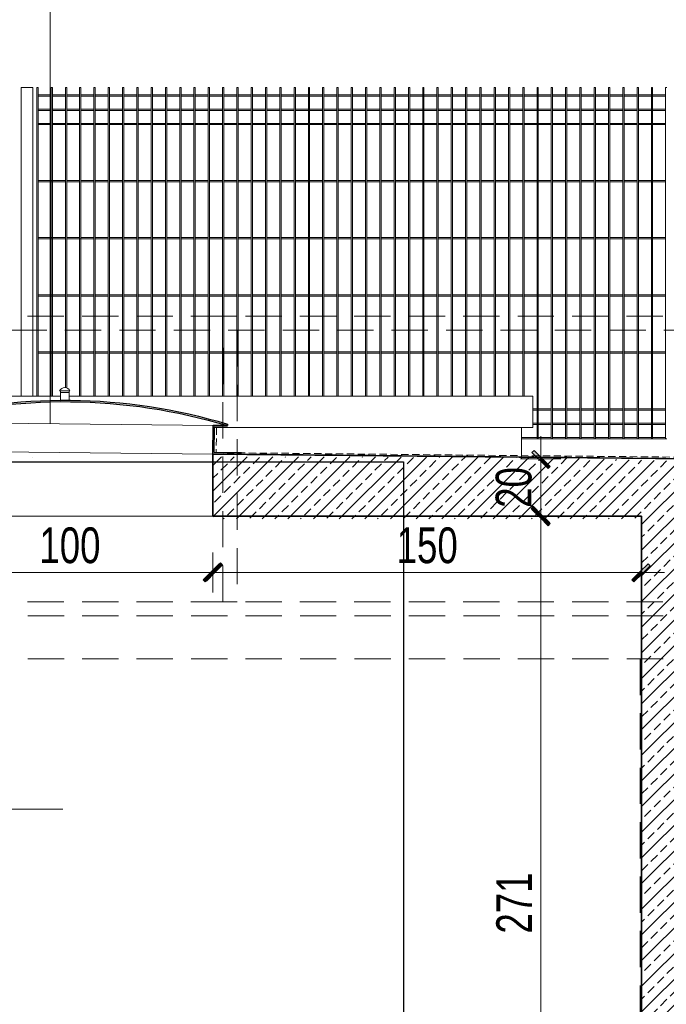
# Model space of a CAD drawing. Header units: millimetres. Extents: x 14041 to 23361, y -6349 to 12956.
# Tile 91 of 106: x 22197 to 22423, y 6333 to 6678. Entities that reach past the tile are written whole.
import ezdxf

# ---------------------------------------------------------------- set-up
doc = ezdxf.new("R2010")
doc.units = ezdxf.units.MM
doc.linetypes.add('DASHED', pattern=[19.05, 12.7, -6.35])
doc.linetypes.add('KRESKOWA', pattern=[19.05, 12.7, -6.35])
for name, color, linetype, lineweight in [('A-izolacje', 7, 'KRESKOWA', 30), ('A-odnośnik', 2, 'Continuous', 9), ('A-ogrodzenie', 6, 'Continuous', 9), ('A-powierzchnie', 2, 'Continuous', 30), ('A-stolarka', 5, 'Continuous', 15), ('A-wyburzenia', 92, 'DASHED', 5), ('A-WYMIARY', 7, 'Continuous', 9), ('A-wypełnienie', 252, 'Continuous', 9), ('A-ściany projektowane', 5, 'Continuous', 35)]:
    doc.layers.add(name, color=color, linetype=linetype, lineweight=lineweight)
doc.styles.add('WYMIARY', font='swisscl.ttf')
doc.dimstyles.new('G 50', dxfattribs={"dimtxt": 12.5, "dimasz": 1, "dimexe": 1.25, "dimexo": 0.625, "dimgap": 3, "dimtad": 1, "dimdec": 1, "dimrnd": 0.5, "dimzin": 9, "dimtxsty": 'WYMIARY', "dimblk": 'W', "dimcen": 2, "dimse1": 1, "dimse2": 1, "dimclrd": 256, "dimclrt": 7, "dimadec": 0, "dimazin": 0, "dimtm": 1e-09, "dimtfac": 1, "dimtdec": 1, "dimtmove": 0, "dimatfit": 0, "dimldrblk": 'W', "dimfxl": 0, "dimlwd": 9, "dimarcsym": 0})

# ---------------------------------------------------------------- blocks, each defined once
blk = doc.blocks.new('W')
at = {"layer": 'A-WYMIARY'}
h = blk.add_hatch(color=256, dxfattribs=at)
h.paths.add_polyline_path([(0, 0.76), (0, 0), (0.65, 0), (2.98, 2.33), (2.27, 3.04)])
h.paths.add_polyline_path([(-0.56, 0.21), (-0.76, 0), (0, 0), (0, 0.76)])
h.paths.add_polyline_path([(0, -0.65), (0.15, -0.5), (0.65, 0), (0, 0)])
h.paths.add_polyline_path([(0, 0), (-0.76, 0), (-3.39, -2.62), (-2.68, -3.33), (0, -0.65)])
blk.add_hatch(color=256, dxfattribs=at).paths.add_polyline_path([(-0.76, 0), (-3.39, -2.62), (-2.68, -3.33), (0, -0.65), (0, 0)])
for p, q in [((0, -7), (0, 7)), ((-8, 0), (8, 0)), ((-0.56, 0.21), (-3.39, -2.62)), ((-0.56, 0.21), (2.27, 3.04)), ((0.15, -0.5), (2.98, 2.33)), ((2.27, 3.04), (2.98, 2.33)), ((-3.39, -2.62), (-2.68, -3.33)), ((0.15, -0.5), (-2.68, -3.33))]:
    blk.add_line(p, q, dxfattribs=at)
blk = doc.blocks.new('*D1410')
at = {"layer": 'A-WYMIARY', "lineweight": 9, "ltscale": 2}
blk.add_line((22165.33, 6484.64), (22263.33, 6484.64), dxfattribs=at)
at = {"layer": 'Defpoints', "color": 0}
for p in [(22164.33, 6550.95), (22264.33, 6550.95), (22264.33, 6484.64)]:
    blk.add_point(p, dxfattribs=at)
at = {"layer": 'A-WYMIARY', "linetype": 'ByBlock', "lineweight": 9, "rotation": 180}
blk.add_blockref('W', (22164.33, 6484.64), dxfattribs=at)
at = {"layer": 'A-WYMIARY', "linetype": 'ByBlock', "lineweight": 9}
blk.add_blockref('W', (22264.33, 6484.64), dxfattribs=at)
at = {"layer": 'A-WYMIARY', "color": 7, "ltscale": 2, "insert": (22214.33, 6494.04), "char_height": 12.5, "attachment_point": 5, "style": 'WYMIARY'}
blk.add_mtext('100', dxfattribs=at)
blk = doc.blocks.new('*D1412')
at = {"layer": 'A-WYMIARY', "lineweight": 9, "ltscale": 2}
blk.add_line((22265.33, 6484.64), (22413.33, 6484.64), dxfattribs=at)
at = {"layer": 'Defpoints', "color": 0}
for p in [(22264.33, 6550.95), (22414.33, 6550.95), (22414.33, 6484.64)]:
    blk.add_point(p, dxfattribs=at)
at = {"layer": 'A-WYMIARY', "linetype": 'ByBlock', "lineweight": 9, "rotation": 180}
blk.add_blockref('W', (22264.33, 6484.64), dxfattribs=at)
at = {"layer": 'A-WYMIARY', "linetype": 'ByBlock', "lineweight": 9}
blk.add_blockref('W', (22414.33, 6484.64), dxfattribs=at)
at = {"layer": 'A-WYMIARY', "color": 7, "ltscale": 2, "insert": (22339.33, 6494.04), "char_height": 12.5, "attachment_point": 5, "style": 'WYMIARY'}
blk.add_mtext('150', dxfattribs=at)
blk = doc.blocks.new('*D1458')
at = {"layer": 'A-WYMIARY', "lineweight": 9, "ltscale": 2}
blk.add_line((22379.02, 6503.38), (22379.02, 6234.38), dxfattribs=at)
at = {"layer": 'Defpoints', "color": 0}
for p in [(22393.5, 6504.38), (22379.02, 6233.38), (22393.5, 6233.38)]:
    blk.add_point(p, dxfattribs=at)
at = {"layer": 'A-WYMIARY', "linetype": 'ByBlock', "lineweight": 9}
for p, rotation in [((22379.02, 6504.38), 90), ((22379.02, 6233.38), 270)]:
    blk.add_blockref('W', p, dxfattribs=dict(at, rotation=rotation))
at = {"layer": 'A-WYMIARY', "color": 7, "ltscale": 2, "insert": (22369.75, 6368.88), "char_height": 12.5, "attachment_point": 5, "rotation": 90, "style": 'WYMIARY'}
blk.add_mtext('271', dxfattribs=at)
blk = doc.blocks.new('*D1460')
at = {"layer": 'A-wypełnienie', "lineweight": 9, "ltscale": 2}
blk.add_line((22379.02, 6505.38), (22379.02, 6523.38), dxfattribs=at)
at = {"layer": 'Defpoints', "color": 0}
for p in [(22379.02, 6524.38), (22413.5, 6524.38), (22393.5, 6504.38)]:
    blk.add_point(p, dxfattribs=at)
at = {"layer": 'A-wypełnienie', "linetype": 'ByBlock', "lineweight": 9}
for p, rotation in [((22379.02, 6524.38), 90), ((22379.02, 6504.38), 270)]:
    blk.add_blockref('W', p, dxfattribs=dict(at, rotation=rotation))
at = {"layer": 'A-wypełnienie', "color": 7, "ltscale": 2, "insert": (22369.62, 6514.38), "char_height": 12.5, "attachment_point": 5, "rotation": 90, "style": 'WYMIARY'}
blk.add_mtext('20', dxfattribs=at)

msp = doc.modelspace()

# ---------------------------------------------------------------- hatches: boundary and pattern name
at = {"layer": 'A-wypełnienie', "ltscale": 2, "transparency": 33554687}
h = msp.add_hatch(dxfattribs=at)
h.set_pattern_fill('ANSI33', color=253)
h.set_pattern_definition([(45, (2323.1406, -2.6267), (-4.490128, 4.490128), []), (45, (2327.631, -2.6267), (-4.490128, 4.490128), [3.175, -1.5875])])
h.paths.add_polyline_path([(22414.33, 6203.38), (22414.33, 6176.38), (22414.33, 6116.38), (22434.33, 6116.38), (22434.32, 6523.38), (22372.33, 6525), (22264.33, 6525.08), (22264.33, 6503.38), (22414.33, 6503.38), (22414.33, 6233.38), (22414.33, 6218.38)])

# ---------------------------------------------------------------- linework, layer by layer
at = {"layer": 'A-izolacje', "lineweight": 15, "ltscale": 0.2}
msp.add_lwpolyline([(22265.62, 6535.38), (22265.48, 6526.57), (22434.3, 6524.92)], dxfattribs=at)
at = {"layer": 'A-odnośnik', "ltscale": 2}
for p, q in [((22207.37, 6536.65), (22207.37, 6747.68)), ((22106.83, 6401.76), (22211.8, 6401.76))]:
    msp.add_line(p, q, dxfattribs=at)
at = {"layer": 'A-ogrodzenie', "color": 253}
for p, q in [((22197.33, 6654.38), (22197.33, 6546.38)), ((22201.33, 6654.38), (22197.33, 6654.38)), ((22201.33, 6546.38), (22201.33, 6654.38)), ((22202.74, 6546.38), (22202.74, 6654.38)), ((22202.74, 6654.38), (22203.2, 6654.38)), ((22203.2, 6546.38), (22203.2, 6654.38)), ((22207.74, 6546.38), (22207.74, 6654.38)), ((22207.74, 6654.38), (22208.2, 6654.38)), ((22208.2, 6546.38), (22208.2, 6654.38)), ((22212.74, 6549.28), (22212.74, 6654.38)), ((22212.74, 6654.38), (22213.2, 6654.38)), ((22213.2, 6549.23), (22213.2, 6654.38)), ((22217.74, 6546.38), (22217.74, 6654.38)), ((22217.74, 6654.38), (22218.2, 6654.38)), ((22218.2, 6546.38), (22218.2, 6654.38)), ((22222.74, 6546.38), (22222.74, 6654.38)), ((22222.74, 6654.38), (22223.2, 6654.38)), ((22223.2, 6546.38), (22223.2, 6654.38)), ((22227.74, 6546.38), (22227.74, 6654.38)), ((22227.74, 6654.38), (22228.2, 6654.38)), ((22228.2, 6546.38), (22228.2, 6654.38)), ((22232.74, 6546.38), (22232.74, 6654.38)), ((22232.74, 6654.38), (22233.2, 6654.38)), ((22233.2, 6546.38), (22233.2, 6654.38)), ((22237.74, 6546.38), (22237.74, 6654.38)), ((22237.74, 6654.38), (22238.2, 6654.38)), ((22238.2, 6546.38), (22238.2, 6654.38)), ((22242.74, 6546.38), (22242.74, 6654.38)), ((22242.74, 6654.38), (22243.2, 6654.38)), ((22243.2, 6546.38), (22243.2, 6654.38)), ((22247.74, 6546.38), (22247.74, 6654.38)), ((22247.74, 6654.38), (22248.2, 6654.38)), ((22248.2, 6546.38), (22248.2, 6654.38)), ((22252.74, 6546.38), (22252.74, 6654.38)), ((22252.74, 6654.38), (22253.2, 6654.38)), ((22253.2, 6546.38), (22253.2, 6654.38)), ((22257.74, 6546.38), (22257.74, 6654.38)), ((22257.74, 6654.38), (22258.2, 6654.38)), ((22258.2, 6546.38), (22258.2, 6654.38)), ((22262.74, 6546.38), (22262.74, 6654.38)), ((22262.74, 6654.38), (22263.2, 6654.38)), ((22263.2, 6546.38), (22263.2, 6654.38)), ((22267.74, 6546.38), (22267.74, 6654.38)), ((22267.74, 6654.38), (22268.2, 6654.38)), ((22268.2, 6546.38), (22268.2, 6654.38)), ((22272.74, 6546.38), (22272.74, 6654.38)), ((22272.74, 6654.38), (22273.2, 6654.38)), ((22273.2, 6546.38), (22273.2, 6654.38)), ((22277.74, 6546.38), (22277.74, 6654.38)), ((22277.74, 6654.38), (22278.2, 6654.38)), ((22278.2, 6546.38), (22278.2, 6654.38)), ((22282.74, 6546.38), (22282.74, 6654.38)), ((22282.74, 6654.38), (22283.2, 6654.38)), ((22283.2, 6546.38), (22283.2, 6654.38)), ((22287.74, 6546.38), (22287.74, 6654.38)), ((22287.74, 6654.38), (22288.2, 6654.38)), ((22288.2, 6546.38), (22288.2, 6654.38)), ((22292.74, 6546.38), (22292.74, 6654.38)), ((22292.74, 6654.38), (22293.2, 6654.38)), ((22293.2, 6546.38), (22293.2, 6654.38)), ((22297.74, 6546.38), (22297.74, 6654.38)), ((22297.74, 6654.38), (22298.2, 6654.38)), ((22298.2, 6546.38), (22298.2, 6654.38)), ((22302.74, 6546.38), (22302.74, 6654.38)), ((22302.74, 6654.38), (22303.2, 6654.38)), ((22303.2, 6546.38), (22303.2, 6654.38)), ((22307.74, 6546.38), (22307.74, 6654.38)), ((22307.74, 6654.38), (22308.2, 6654.38)), ((22308.2, 6546.38), (22308.2, 6654.38)), ((22312.74, 6546.38), (22312.74, 6654.38)), ((22312.74, 6654.38), (22313.2, 6654.38)), ((22313.2, 6546.38), (22313.2, 6654.38)), ((22317.74, 6546.38), (22317.74, 6654.38)), ((22317.74, 6654.38), (22318.2, 6654.38)), ((22318.2, 6546.38), (22318.2, 6654.38)), ((22322.74, 6546.38), (22322.74, 6654.38)), ((22322.74, 6654.38), (22323.2, 6654.38)), ((22323.2, 6546.38), (22323.2, 6654.38)), ((22327.74, 6546.38), (22327.74, 6654.38)), ((22327.74, 6654.38), (22328.2, 6654.38)), ((22328.2, 6546.38), (22328.2, 6654.38)), ((22332.74, 6546.38), (22332.74, 6654.38)), ((22332.74, 6654.38), (22333.2, 6654.38)), ((22333.2, 6546.38), (22333.2, 6654.38)), ((22337.74, 6546.38), (22337.74, 6654.38)), ((22337.74, 6654.38), (22338.2, 6654.38)), ((22338.2, 6546.38), (22338.2, 6654.38)), ((22342.74, 6546.38), (22342.74, 6654.38)), ((22342.74, 6654.38), (22343.2, 6654.38)), ((22343.2, 6546.38), (22343.2, 6654.38)), ((22347.74, 6546.38), (22347.74, 6654.38)), ((22347.74, 6654.38), (22348.2, 6654.38)), ((22348.2, 6546.38), (22348.2, 6654.38)), ((22352.74, 6546.38), (22352.74, 6654.38)), ((22352.74, 6654.38), (22353.2, 6654.38)), ((22353.2, 6546.38), (22353.2, 6654.38)), ((22357.74, 6546.38), (22357.74, 6654.38)), ((22357.74, 6654.38), (22358.2, 6654.38)), ((22357.74, 6654.38), (22358.2, 6654.38)), ((22358.2, 6546.38), (22358.2, 6654.38)), ((22362.74, 6546.38), (22362.74, 6654.38)), ((22363.2, 6654.38), (22362.74, 6654.38)), ((22363.2, 6546.38), (22363.2, 6654.38)), ((22367.74, 6546.38), (22367.74, 6654.38)), ((22367.74, 6654.38), (22368.2, 6654.38)), ((22368.2, 6546.38), (22368.2, 6654.38)), ((22372.74, 6546.38), (22372.74, 6654.38)), ((22372.74, 6654.38), (22373.2, 6654.38)), ((22373.2, 6546.38), (22373.2, 6654.38)), ((22377.74, 6531.38), (22377.74, 6654.38)), ((22377.74, 6654.38), (22378.2, 6654.38)), ((22378.2, 6531.38), (22378.2, 6654.38)), ((22382.74, 6531.38), (22382.74, 6654.38)), ((22382.74, 6654.38), (22383.2, 6654.38)), ((22383.2, 6531.38), (22383.2, 6654.38)), ((22387.74, 6531.38), (22387.74, 6654.38)), ((22387.74, 6654.38), (22388.2, 6654.38)), ((22388.2, 6531.38), (22388.2, 6654.38)), ((22392.74, 6531.38), (22392.74, 6654.38)), ((22392.74, 6654.38), (22393.2, 6654.38)), ((22393.2, 6531.38), (22393.2, 6654.38)), ((22397.74, 6531.38), (22397.74, 6654.38)), ((22397.74, 6654.38), (22398.2, 6654.38)), ((22398.2, 6531.38), (22398.2, 6654.38)), ((22402.74, 6531.38), (22402.74, 6654.38)), ((22402.74, 6654.38), (22403.2, 6654.38)), ((22403.2, 6531.38), (22403.2, 6654.38)), ((22407.74, 6531.38), (22407.74, 6654.38)), ((22407.74, 6654.38), (22408.2, 6654.38)), ((22408.2, 6531.38), (22408.2, 6654.38)), ((22412.74, 6531.38), (22412.74, 6654.38)), ((22412.74, 6654.38), (22413.2, 6654.38)), ((22413.2, 6531.38), (22413.2, 6654.38)), ((22417.74, 6531.38), (22417.74, 6654.38)), ((22417.74, 6654.38), (22418.2, 6654.38)), ((22418.2, 6531.38), (22418.2, 6654.38)), ((22422.74, 6531.38), (22422.74, 6654.38)), ((22422.74, 6654.38), (22423.2, 6654.38)), ((22203.2, 6651.84), (22207.74, 6651.84)), ((22203.2, 6651.38), (22207.74, 6651.38)), ((22208.2, 6651.84), (22212.74, 6651.84)), ((22208.2, 6651.38), (22212.74, 6651.38)), ((22213.2, 6651.84), (22217.74, 6651.84)), ((22213.2, 6651.38), (22217.74, 6651.38)), ((22218.2, 6651.84), (22222.74, 6651.84)), ((22218.2, 6651.38), (22222.74, 6651.38)), ((22223.2, 6651.84), (22227.74, 6651.84)), ((22223.2, 6651.38), (22227.74, 6651.38)), ((22228.2, 6651.84), (22232.74, 6651.84)), ((22228.2, 6651.38), (22232.74, 6651.38)), ((22233.2, 6651.84), (22237.74, 6651.84)), ((22233.2, 6651.38), (22237.74, 6651.38)), ((22238.2, 6651.84), (22242.74, 6651.84)), ((22238.2, 6651.38), (22242.74, 6651.38)), ((22243.2, 6651.84), (22247.74, 6651.84)), ((22243.2, 6651.38), (22247.74, 6651.38)), ((22248.2, 6651.84), (22252.74, 6651.84)), ((22248.2, 6651.38), (22252.74, 6651.38)), ((22253.2, 6651.84), (22257.74, 6651.84)), ((22253.2, 6651.38), (22257.74, 6651.38)), ((22258.2, 6651.84), (22262.74, 6651.84)), ((22258.2, 6651.38), (22262.74, 6651.38)), ((22263.2, 6651.84), (22267.74, 6651.84)), ((22263.2, 6651.38), (22267.74, 6651.38)), ((22268.2, 6651.84), (22272.74, 6651.84)), ((22268.2, 6651.38), (22272.74, 6651.38)), ((22273.2, 6651.84), (22277.74, 6651.84)), ((22273.2, 6651.38), (22277.74, 6651.38)), ((22278.2, 6651.84), (22282.74, 6651.84)), ((22278.2, 6651.38), (22282.74, 6651.38)), ((22283.2, 6651.84), (22287.74, 6651.84)), ((22283.2, 6651.38), (22287.74, 6651.38)), ((22288.2, 6651.84), (22292.74, 6651.84)), ((22288.2, 6651.38), (22292.74, 6651.38)), ((22293.2, 6651.84), (22297.74, 6651.84)), ((22293.2, 6651.38), (22297.74, 6651.38)), ((22298.2, 6651.84), (22302.74, 6651.84)), ((22298.2, 6651.38), (22302.74, 6651.38)), ((22303.2, 6651.84), (22307.74, 6651.84)), ((22303.2, 6651.38), (22307.74, 6651.38)), ((22308.2, 6651.84), (22312.74, 6651.84)), ((22308.2, 6651.38), (22312.74, 6651.38)), ((22313.2, 6651.84), (22317.74, 6651.84)), ((22313.2, 6651.38), (22317.74, 6651.38)), ((22318.2, 6651.84), (22322.74, 6651.84)), ((22318.2, 6651.38), (22322.74, 6651.38)), ((22323.2, 6651.84), (22327.74, 6651.84)), ((22323.2, 6651.38), (22327.74, 6651.38)), ((22328.2, 6651.84), (22332.74, 6651.84)), ((22328.2, 6651.38), (22332.74, 6651.38)), ((22333.2, 6651.84), (22337.74, 6651.84)), ((22333.2, 6651.38), (22337.74, 6651.38)), ((22338.2, 6651.84), (22342.74, 6651.84)), ((22338.2, 6651.38), (22342.74, 6651.38)), ((22343.2, 6651.84), (22347.74, 6651.84)), ((22343.2, 6651.38), (22347.74, 6651.38)), ((22348.2, 6651.84), (22352.74, 6651.84)), ((22348.2, 6651.38), (22352.74, 6651.38)), ((22353.2, 6651.84), (22357.74, 6651.84)), ((22353.2, 6651.38), (22357.74, 6651.38)), ((22358.2, 6651.84), (22362.74, 6651.84)), ((22358.2, 6651.38), (22362.74, 6651.38)), ((22363.2, 6651.84), (22367.74, 6651.84)), ((22363.2, 6651.38), (22367.74, 6651.38)), ((22368.2, 6651.84), (22372.74, 6651.84)), ((22368.2, 6651.38), (22372.74, 6651.38)), ((22373.2, 6651.84), (22377.74, 6651.84)), ((22373.2, 6651.38), (22377.74, 6651.38)), ((22378.2, 6651.84), (22382.74, 6651.84)), ((22378.2, 6651.38), (22382.74, 6651.38)), ((22383.2, 6651.84), (22387.74, 6651.84)), ((22383.2, 6651.38), (22387.74, 6651.38)), ((22388.2, 6651.84), (22392.74, 6651.84)), ((22388.2, 6651.38), (22392.74, 6651.38)), ((22393.2, 6651.84), (22397.74, 6651.84)), ((22393.2, 6651.38), (22397.74, 6651.38)), ((22398.2, 6651.84), (22402.74, 6651.84)), ((22398.2, 6651.38), (22402.74, 6651.38)), ((22403.2, 6651.84), (22407.74, 6651.84)), ((22403.2, 6651.38), (22407.74, 6651.38)), ((22408.2, 6651.84), (22412.74, 6651.84)), ((22408.2, 6651.38), (22412.74, 6651.38)), ((22413.2, 6651.84), (22417.74, 6651.84)), ((22413.2, 6651.38), (22417.74, 6651.38)), ((22418.2, 6651.84), (22422.74, 6651.84)), ((22418.2, 6651.38), (22422.74, 6651.38)), ((22203.2, 6646.84), (22207.74, 6646.84)), ((22203.2, 6646.38), (22207.74, 6646.38)), ((22208.2, 6646.84), (22212.74, 6646.84)), ((22208.2, 6646.38), (22212.74, 6646.38)), ((22213.2, 6646.84), (22217.74, 6646.84)), ((22213.2, 6646.38), (22217.74, 6646.38)), ((22218.2, 6646.84), (22222.74, 6646.84)), ((22218.2, 6646.38), (22222.74, 6646.38)), ((22223.2, 6646.84), (22227.74, 6646.84)), ((22223.2, 6646.38), (22227.74, 6646.38)), ((22228.2, 6646.84), (22232.74, 6646.84)), ((22228.2, 6646.38), (22232.74, 6646.38)), ((22233.2, 6646.84), (22237.74, 6646.84)), ((22233.2, 6646.38), (22237.74, 6646.38)), ((22238.2, 6646.84), (22242.74, 6646.84)), ((22238.2, 6646.38), (22242.74, 6646.38)), ((22243.2, 6646.84), (22247.74, 6646.84)), ((22243.2, 6646.38), (22247.74, 6646.38)), ((22248.2, 6646.84), (22252.74, 6646.84)), ((22248.2, 6646.38), (22252.74, 6646.38)), ((22253.2, 6646.84), (22257.74, 6646.84)), ((22253.2, 6646.38), (22257.74, 6646.38)), ((22258.2, 6646.84), (22262.74, 6646.84)), ((22258.2, 6646.38), (22262.74, 6646.38)), ((22263.2, 6646.84), (22267.74, 6646.84)), ((22263.2, 6646.38), (22267.74, 6646.38)), ((22268.2, 6646.84), (22272.74, 6646.84)), ((22268.2, 6646.38), (22272.74, 6646.38)), ((22273.2, 6646.84), (22277.74, 6646.84)), ((22273.2, 6646.38), (22277.74, 6646.38)), ((22278.2, 6646.84), (22282.74, 6646.84)), ((22278.2, 6646.38), (22282.74, 6646.38)), ((22283.2, 6646.84), (22287.74, 6646.84)), ((22283.2, 6646.38), (22287.74, 6646.38)), ((22288.2, 6646.84), (22292.74, 6646.84)), ((22288.2, 6646.38), (22292.74, 6646.38)), ((22293.2, 6646.84), (22297.74, 6646.84)), ((22293.2, 6646.38), (22297.74, 6646.38)), ((22298.2, 6646.84), (22302.74, 6646.84)), ((22298.2, 6646.38), (22302.74, 6646.38)), ((22303.2, 6646.84), (22307.74, 6646.84)), ((22303.2, 6646.38), (22307.74, 6646.38)), ((22308.2, 6646.84), (22312.74, 6646.84)), ((22308.2, 6646.38), (22312.74, 6646.38)), ((22313.2, 6646.84), (22317.74, 6646.84)), ((22313.2, 6646.38), (22317.74, 6646.38)), ((22318.2, 6646.84), (22322.74, 6646.84)), ((22318.2, 6646.38), (22322.74, 6646.38)), ((22323.2, 6646.84), (22327.74, 6646.84)), ((22323.2, 6646.38), (22327.74, 6646.38)), ((22328.2, 6646.84), (22332.74, 6646.84)), ((22328.2, 6646.38), (22332.74, 6646.38)), ((22333.2, 6646.84), (22337.74, 6646.84)), ((22333.2, 6646.38), (22337.74, 6646.38)), ((22338.2, 6646.84), (22342.74, 6646.84)), ((22338.2, 6646.38), (22342.74, 6646.38)), ((22343.2, 6646.84), (22347.74, 6646.84)), ((22343.2, 6646.38), (22347.74, 6646.38)), ((22348.2, 6646.84), (22352.74, 6646.84)), ((22348.2, 6646.38), (22352.74, 6646.38)), ((22353.2, 6646.84), (22357.74, 6646.84)), ((22353.2, 6646.38), (22357.74, 6646.38)), ((22358.2, 6646.84), (22362.74, 6646.84)), ((22358.2, 6646.38), (22362.74, 6646.38)), ((22363.2, 6646.84), (22367.74, 6646.84)), ((22363.2, 6646.38), (22367.74, 6646.38)), ((22368.2, 6646.84), (22372.74, 6646.84)), ((22368.2, 6646.38), (22372.74, 6646.38)), ((22373.2, 6646.84), (22377.74, 6646.84)), ((22373.2, 6646.38), (22377.74, 6646.38)), ((22378.2, 6646.84), (22382.74, 6646.84)), ((22378.2, 6646.38), (22382.74, 6646.38)), ((22383.2, 6646.84), (22387.74, 6646.84)), ((22383.2, 6646.38), (22387.74, 6646.38)), ((22388.2, 6646.84), (22392.74, 6646.84)), ((22388.2, 6646.38), (22392.74, 6646.38)), ((22393.2, 6646.84), (22397.74, 6646.84)), ((22393.2, 6646.38), (22397.74, 6646.38)), ((22398.2, 6646.84), (22402.74, 6646.84)), ((22398.2, 6646.38), (22402.74, 6646.38)), ((22403.2, 6646.84), (22407.74, 6646.84)), ((22403.2, 6646.38), (22407.74, 6646.38)), ((22408.2, 6646.84), (22412.74, 6646.84)), ((22408.2, 6646.38), (22412.74, 6646.38)), ((22413.2, 6646.84), (22417.74, 6646.84)), ((22413.2, 6646.38), (22417.74, 6646.38)), ((22418.2, 6646.84), (22422.74, 6646.84)), ((22418.2, 6646.38), (22422.74, 6646.38)), ((22203.2, 6641.84), (22207.74, 6641.84)), ((22203.2, 6641.38), (22207.74, 6641.38)), ((22208.2, 6641.84), (22212.74, 6641.84)), ((22208.2, 6641.38), (22212.74, 6641.38)), ((22213.2, 6641.84), (22217.74, 6641.84)), ((22213.2, 6641.38), (22217.74, 6641.38)), ((22218.2, 6641.84), (22222.74, 6641.84)), ((22218.2, 6641.38), (22222.74, 6641.38)), ((22223.2, 6641.84), (22227.74, 6641.84)), ((22223.2, 6641.38), (22227.74, 6641.38)), ((22228.2, 6641.84), (22232.74, 6641.84)), ((22228.2, 6641.38), (22232.74, 6641.38)), ((22233.2, 6641.84), (22237.74, 6641.84)), ((22233.2, 6641.38), (22237.74, 6641.38)), ((22238.2, 6641.84), (22242.74, 6641.84)), ((22238.2, 6641.38), (22242.74, 6641.38)), ((22243.2, 6641.84), (22247.74, 6641.84)), ((22243.2, 6641.38), (22247.74, 6641.38)), ((22248.2, 6641.84), (22252.74, 6641.84)), ((22248.2, 6641.38), (22252.74, 6641.38)), ((22253.2, 6641.84), (22257.74, 6641.84)), ((22253.2, 6641.38), (22257.74, 6641.38)), ((22258.2, 6641.84), (22262.74, 6641.84)), ((22258.2, 6641.38), (22262.74, 6641.38)), ((22263.2, 6641.84), (22267.74, 6641.84)), ((22263.2, 6641.38), (22267.74, 6641.38)), ((22268.2, 6641.84), (22272.74, 6641.84)), ((22268.2, 6641.38), (22272.74, 6641.38)), ((22273.2, 6641.84), (22277.74, 6641.84)), ((22273.2, 6641.38), (22277.74, 6641.38)), ((22278.2, 6641.84), (22282.74, 6641.84)), ((22278.2, 6641.38), (22282.74, 6641.38)), ((22283.2, 6641.84), (22287.74, 6641.84)), ((22283.2, 6641.38), (22287.74, 6641.38)), ((22288.2, 6641.84), (22292.74, 6641.84)), ((22288.2, 6641.38), (22292.74, 6641.38)), ((22293.2, 6641.84), (22297.74, 6641.84)), ((22293.2, 6641.38), (22297.74, 6641.38)), ((22298.2, 6641.84), (22302.74, 6641.84)), ((22298.2, 6641.38), (22302.74, 6641.38)), ((22303.2, 6641.84), (22307.74, 6641.84)), ((22303.2, 6641.38), (22307.74, 6641.38)), ((22308.2, 6641.84), (22312.74, 6641.84)), ((22308.2, 6641.38), (22312.74, 6641.38)), ((22313.2, 6641.84), (22317.74, 6641.84)), ((22313.2, 6641.38), (22317.74, 6641.38)), ((22318.2, 6641.84), (22322.74, 6641.84)), ((22318.2, 6641.38), (22322.74, 6641.38)), ((22323.2, 6641.84), (22327.74, 6641.84)), ((22323.2, 6641.38), (22327.74, 6641.38)), ((22328.2, 6641.84), (22332.74, 6641.84)), ((22328.2, 6641.38), (22332.74, 6641.38)), ((22333.2, 6641.84), (22337.74, 6641.84)), ((22333.2, 6641.38), (22337.74, 6641.38)), ((22338.2, 6641.84), (22342.74, 6641.84)), ((22338.2, 6641.38), (22342.74, 6641.38)), ((22343.2, 6641.84), (22347.74, 6641.84)), ((22343.2, 6641.38), (22347.74, 6641.38)), ((22348.2, 6641.84), (22352.74, 6641.84)), ((22348.2, 6641.38), (22352.74, 6641.38)), ((22353.2, 6641.84), (22357.74, 6641.84)), ((22353.2, 6641.38), (22357.74, 6641.38)), ((22358.2, 6641.84), (22362.74, 6641.84)), ((22358.2, 6641.38), (22362.74, 6641.38)), ((22363.2, 6641.84), (22367.74, 6641.84)), ((22363.2, 6641.38), (22367.74, 6641.38)), ((22368.2, 6641.84), (22372.74, 6641.84)), ((22368.2, 6641.38), (22372.74, 6641.38)), ((22373.2, 6641.84), (22377.74, 6641.84)), ((22373.2, 6641.38), (22377.74, 6641.38)), ((22378.2, 6641.84), (22382.74, 6641.84)), ((22378.2, 6641.38), (22382.74, 6641.38)), ((22383.2, 6641.84), (22387.74, 6641.84)), ((22383.2, 6641.38), (22387.74, 6641.38)), ((22388.2, 6641.84), (22392.74, 6641.84)), ((22388.2, 6641.38), (22392.74, 6641.38)), ((22393.2, 6641.84), (22397.74, 6641.84)), ((22393.2, 6641.38), (22397.74, 6641.38)), ((22398.2, 6641.84), (22402.74, 6641.84)), ((22398.2, 6641.38), (22402.74, 6641.38)), ((22403.2, 6641.84), (22407.74, 6641.84)), ((22403.2, 6641.38), (22407.74, 6641.38)), ((22408.2, 6641.84), (22412.74, 6641.84)), ((22408.2, 6641.38), (22412.74, 6641.38)), ((22413.2, 6641.84), (22417.74, 6641.84)), ((22413.2, 6641.38), (22417.74, 6641.38)), ((22418.2, 6641.84), (22422.74, 6641.84)), ((22418.2, 6641.38), (22422.74, 6641.38)), ((22203.2, 6621.84), (22208.2, 6621.84)), ((22203.2, 6621.38), (22208.2, 6621.38)), ((22208.2, 6621.84), (22212.74, 6621.84)), ((22208.2, 6621.38), (22212.74, 6621.38)), ((22213.2, 6621.84), (22217.74, 6621.84)), ((22213.2, 6621.38), (22217.74, 6621.38)), ((22218.2, 6621.84), (22222.74, 6621.84)), ((22218.2, 6621.38), (22222.74, 6621.38)), ((22223.2, 6621.84), (22227.74, 6621.84)), ((22223.2, 6621.38), (22227.74, 6621.38)), ((22228.2, 6621.84), (22232.74, 6621.84)), ((22228.2, 6621.38), (22232.74, 6621.38)), ((22233.2, 6621.84), (22237.74, 6621.84)), ((22233.2, 6621.38), (22237.74, 6621.38)), ((22238.2, 6621.84), (22242.74, 6621.84)), ((22238.2, 6621.38), (22242.74, 6621.38)), ((22243.2, 6621.84), (22247.74, 6621.84)), ((22243.2, 6621.38), (22247.74, 6621.38)), ((22248.2, 6621.84), (22252.74, 6621.84)), ((22248.2, 6621.38), (22252.74, 6621.38)), ((22253.2, 6621.84), (22257.74, 6621.84)), ((22253.2, 6621.38), (22257.74, 6621.38)), ((22258.2, 6621.84), (22262.74, 6621.84)), ((22258.2, 6621.38), (22262.74, 6621.38)), ((22263.2, 6621.84), (22267.74, 6621.84)), ((22263.2, 6621.38), (22267.74, 6621.38)), ((22268.2, 6621.84), (22272.74, 6621.84)), ((22268.2, 6621.38), (22272.74, 6621.38)), ((22273.2, 6621.84), (22277.74, 6621.84)), ((22273.2, 6621.38), (22277.74, 6621.38)), ((22278.2, 6621.84), (22282.74, 6621.84)), ((22278.2, 6621.38), (22282.74, 6621.38)), ((22283.2, 6621.84), (22287.74, 6621.84)), ((22283.2, 6621.38), (22287.74, 6621.38)), ((22288.2, 6621.84), (22292.74, 6621.84)), ((22288.2, 6621.38), (22292.74, 6621.38)), ((22293.2, 6621.84), (22297.74, 6621.84)), ((22293.2, 6621.38), (22297.74, 6621.38)), ((22298.2, 6621.84), (22302.74, 6621.84)), ((22298.2, 6621.38), (22302.74, 6621.38)), ((22303.2, 6621.84), (22307.74, 6621.84)), ((22303.2, 6621.38), (22307.74, 6621.38)), ((22308.2, 6621.84), (22312.74, 6621.84)), ((22308.2, 6621.38), (22312.74, 6621.38)), ((22313.2, 6621.84), (22317.74, 6621.84)), ((22313.2, 6621.38), (22317.74, 6621.38)), ((22318.2, 6621.84), (22322.74, 6621.84)), ((22318.2, 6621.38), (22322.74, 6621.38)), ((22323.2, 6621.84), (22327.74, 6621.84)), ((22323.2, 6621.38), (22327.74, 6621.38)), ((22328.2, 6621.84), (22332.74, 6621.84)), ((22328.2, 6621.38), (22332.74, 6621.38)), ((22333.2, 6621.84), (22337.74, 6621.84)), ((22333.2, 6621.38), (22337.74, 6621.38)), ((22338.2, 6621.84), (22342.74, 6621.84)), ((22338.2, 6621.38), (22342.74, 6621.38)), ((22343.2, 6621.84), (22347.74, 6621.84)), ((22343.2, 6621.38), (22347.74, 6621.38)), ((22348.2, 6621.84), (22352.74, 6621.84)), ((22348.2, 6621.38), (22352.74, 6621.38)), ((22353.2, 6621.84), (22357.74, 6621.84)), ((22353.2, 6621.38), (22357.74, 6621.38)), ((22358.2, 6621.84), (22362.74, 6621.84)), ((22358.2, 6621.38), (22362.74, 6621.38)), ((22363.2, 6621.84), (22367.74, 6621.84)), ((22363.2, 6621.38), (22367.74, 6621.38)), ((22368.2, 6621.84), (22372.74, 6621.84)), ((22368.2, 6621.38), (22372.74, 6621.38)), ((22373.2, 6621.84), (22377.74, 6621.84)), ((22373.2, 6621.38), (22377.74, 6621.38)), ((22378.2, 6621.84), (22382.74, 6621.84)), ((22378.2, 6621.38), (22382.74, 6621.38)), ((22383.2, 6621.84), (22387.74, 6621.84)), ((22383.2, 6621.38), (22387.74, 6621.38)), ((22388.2, 6621.84), (22392.74, 6621.84)), ((22388.2, 6621.38), (22392.74, 6621.38)), ((22393.2, 6621.84), (22397.74, 6621.84)), ((22393.2, 6621.38), (22397.74, 6621.38)), ((22398.2, 6621.84), (22402.74, 6621.84)), ((22398.2, 6621.38), (22402.74, 6621.38)), ((22403.2, 6621.84), (22407.74, 6621.84)), ((22403.2, 6621.38), (22407.74, 6621.38)), ((22408.2, 6621.84), (22412.74, 6621.84)), ((22408.2, 6621.38), (22412.74, 6621.38)), ((22413.2, 6621.84), (22417.74, 6621.84)), ((22413.2, 6621.38), (22417.74, 6621.38)), ((22418.2, 6621.84), (22422.74, 6621.84)), ((22418.2, 6621.38), (22422.74, 6621.38)), ((22203.2, 6601.84), (22208.2, 6601.84)), ((22203.2, 6601.38), (22208.2, 6601.38)), ((22208.2, 6601.84), (22212.74, 6601.84)), ((22208.2, 6601.38), (22212.74, 6601.38)), ((22213.2, 6601.84), (22217.74, 6601.84)), ((22213.2, 6601.38), (22218.2, 6601.38)), ((22218.2, 6601.84), (22222.74, 6601.84)), ((22218.2, 6601.38), (22222.74, 6601.38)), ((22223.2, 6601.84), (22227.74, 6601.84)), ((22223.2, 6601.38), (22227.74, 6601.38)), ((22228.2, 6601.84), (22232.74, 6601.84)), ((22228.2, 6601.38), (22232.74, 6601.38)), ((22233.2, 6601.84), (22237.74, 6601.84)), ((22233.2, 6601.38), (22237.74, 6601.38)), ((22238.2, 6601.84), (22242.74, 6601.84)), ((22238.2, 6601.38), (22242.74, 6601.38)), ((22243.2, 6601.84), (22247.74, 6601.84)), ((22243.2, 6601.38), (22247.74, 6601.38)), ((22248.2, 6601.84), (22252.74, 6601.84)), ((22248.2, 6601.38), (22252.74, 6601.38)), ((22253.2, 6601.84), (22257.74, 6601.84)), ((22253.2, 6601.38), (22257.74, 6601.38)), ((22258.2, 6601.84), (22262.74, 6601.84)), ((22258.2, 6601.38), (22262.74, 6601.38)), ((22263.2, 6601.84), (22267.74, 6601.84)), ((22263.2, 6601.38), (22267.74, 6601.38)), ((22268.2, 6601.84), (22272.74, 6601.84)), ((22268.2, 6601.38), (22272.74, 6601.38)), ((22273.2, 6601.84), (22277.74, 6601.84)), ((22273.2, 6601.38), (22277.74, 6601.38)), ((22278.2, 6601.84), (22282.74, 6601.84)), ((22278.2, 6601.38), (22282.74, 6601.38)), ((22283.2, 6601.84), (22287.74, 6601.84)), ((22283.2, 6601.38), (22287.74, 6601.38)), ((22288.2, 6601.84), (22292.74, 6601.84)), ((22288.2, 6601.38), (22292.74, 6601.38)), ((22293.2, 6601.84), (22297.74, 6601.84)), ((22293.2, 6601.38), (22297.74, 6601.38)), ((22298.2, 6601.84), (22302.74, 6601.84)), ((22298.2, 6601.38), (22302.74, 6601.38)), ((22303.2, 6601.84), (22307.74, 6601.84)), ((22303.2, 6601.38), (22307.74, 6601.38)), ((22308.2, 6601.84), (22312.74, 6601.84)), ((22308.2, 6601.38), (22312.74, 6601.38)), ((22313.2, 6601.84), (22317.74, 6601.84)), ((22313.2, 6601.38), (22317.74, 6601.38)), ((22318.2, 6601.84), (22322.74, 6601.84)), ((22318.2, 6601.38), (22322.74, 6601.38)), ((22323.2, 6601.84), (22327.74, 6601.84)), ((22323.2, 6601.38), (22327.74, 6601.38)), ((22328.2, 6601.84), (22332.74, 6601.84)), ((22328.2, 6601.38), (22332.74, 6601.38)), ((22333.2, 6601.84), (22337.74, 6601.84)), ((22333.2, 6601.38), (22337.74, 6601.38)), ((22338.2, 6601.84), (22342.74, 6601.84)), ((22338.2, 6601.38), (22342.74, 6601.38)), ((22343.2, 6601.84), (22347.74, 6601.84)), ((22343.2, 6601.38), (22347.74, 6601.38)), ((22348.2, 6601.84), (22352.74, 6601.84)), ((22348.2, 6601.38), (22352.74, 6601.38)), ((22353.2, 6601.84), (22357.74, 6601.84)), ((22353.2, 6601.38), (22357.74, 6601.38)), ((22358.2, 6601.84), (22362.74, 6601.84)), ((22358.2, 6601.38), (22362.74, 6601.38)), ((22363.2, 6601.84), (22367.74, 6601.84)), ((22363.2, 6601.38), (22367.74, 6601.38)), ((22368.2, 6601.84), (22372.74, 6601.84)), ((22368.2, 6601.38), (22372.74, 6601.38)), ((22373.2, 6601.84), (22377.74, 6601.84)), ((22373.2, 6601.38), (22377.74, 6601.38)), ((22378.2, 6601.84), (22382.74, 6601.84)), ((22378.2, 6601.38), (22382.74, 6601.38)), ((22383.2, 6601.84), (22387.74, 6601.84)), ((22383.2, 6601.38), (22387.74, 6601.38)), ((22388.2, 6601.84), (22392.74, 6601.84)), ((22388.2, 6601.38), (22392.74, 6601.38)), ((22393.2, 6601.84), (22397.74, 6601.84)), ((22393.2, 6601.38), (22397.74, 6601.38)), ((22398.2, 6601.84), (22402.74, 6601.84)), ((22398.2, 6601.38), (22402.74, 6601.38)), ((22403.2, 6601.84), (22407.74, 6601.84)), ((22403.2, 6601.38), (22407.74, 6601.38)), ((22408.2, 6601.84), (22412.74, 6601.84)), ((22408.2, 6601.38), (22412.74, 6601.38)), ((22413.2, 6601.84), (22417.74, 6601.84)), ((22413.2, 6601.38), (22417.74, 6601.38)), ((22418.2, 6601.84), (22422.74, 6601.84)), ((22418.2, 6601.38), (22422.74, 6601.38)), ((22203.2, 6581.84), (22208.2, 6581.84)), ((22203.2, 6581.38), (22208.2, 6581.38)), ((22208.2, 6581.84), (22212.74, 6581.84)), ((22208.2, 6581.38), (22212.74, 6581.38)), ((22213.2, 6581.84), (22217.74, 6581.84)), ((22213.2, 6581.38), (22217.74, 6581.38)), ((22218.2, 6581.84), (22222.74, 6581.84)), ((22218.2, 6581.38), (22222.74, 6581.38)), ((22223.2, 6581.84), (22227.74, 6581.84)), ((22223.2, 6581.38), (22227.74, 6581.38)), ((22228.2, 6581.84), (22232.74, 6581.84)), ((22228.2, 6581.38), (22232.74, 6581.38)), ((22233.2, 6581.84), (22237.74, 6581.84)), ((22233.2, 6581.38), (22237.74, 6581.38)), ((22238.2, 6581.84), (22242.74, 6581.84)), ((22238.2, 6581.38), (22242.74, 6581.38)), ((22243.2, 6581.84), (22247.74, 6581.84)), ((22243.2, 6581.38), (22247.74, 6581.38)), ((22248.2, 6581.84), (22252.74, 6581.84)), ((22248.2, 6581.38), (22252.74, 6581.38)), ((22253.2, 6581.84), (22257.74, 6581.84)), ((22253.2, 6581.38), (22257.74, 6581.38)), ((22258.2, 6581.84), (22262.74, 6581.84)), ((22258.2, 6581.38), (22262.74, 6581.38)), ((22263.2, 6581.84), (22267.74, 6581.84)), ((22263.2, 6581.38), (22267.74, 6581.38)), ((22268.2, 6581.84), (22272.74, 6581.84)), ((22268.2, 6581.38), (22272.74, 6581.38)), ((22273.2, 6581.84), (22277.74, 6581.84)), ((22273.2, 6581.38), (22277.74, 6581.38)), ((22278.2, 6581.84), (22282.74, 6581.84)), ((22278.2, 6581.38), (22282.74, 6581.38)), ((22283.2, 6581.84), (22287.74, 6581.84)), ((22283.2, 6581.38), (22287.74, 6581.38)), ((22288.2, 6581.84), (22292.74, 6581.84)), ((22288.2, 6581.38), (22292.74, 6581.38)), ((22293.2, 6581.84), (22297.74, 6581.84)), ((22293.2, 6581.38), (22297.74, 6581.38)), ((22298.2, 6581.84), (22302.74, 6581.84)), ((22298.2, 6581.38), (22302.74, 6581.38)), ((22303.2, 6581.84), (22307.74, 6581.84)), ((22303.2, 6581.38), (22307.74, 6581.38)), ((22308.2, 6581.84), (22312.74, 6581.84)), ((22308.2, 6581.38), (22312.74, 6581.38)), ((22313.2, 6581.84), (22317.74, 6581.84)), ((22313.2, 6581.38), (22317.74, 6581.38)), ((22318.2, 6581.84), (22322.74, 6581.84)), ((22318.2, 6581.38), (22322.74, 6581.38)), ((22323.2, 6581.84), (22327.74, 6581.84)), ((22323.2, 6581.38), (22327.74, 6581.38)), ((22328.2, 6581.84), (22332.74, 6581.84)), ((22328.2, 6581.38), (22332.74, 6581.38)), ((22333.2, 6581.84), (22337.74, 6581.84)), ((22333.2, 6581.38), (22337.74, 6581.38)), ((22338.2, 6581.84), (22342.74, 6581.84)), ((22338.2, 6581.38), (22342.74, 6581.38)), ((22343.2, 6581.84), (22347.74, 6581.84)), ((22343.2, 6581.38), (22347.74, 6581.38)), ((22348.2, 6581.84), (22352.74, 6581.84)), ((22348.2, 6581.38), (22352.74, 6581.38)), ((22353.2, 6581.84), (22357.74, 6581.84)), ((22353.2, 6581.38), (22357.74, 6581.38)), ((22358.2, 6581.84), (22362.74, 6581.84)), ((22358.2, 6581.38), (22362.74, 6581.38)), ((22363.2, 6581.84), (22367.74, 6581.84)), ((22363.2, 6581.38), (22367.74, 6581.38)), ((22368.2, 6581.84), (22372.74, 6581.84)), ((22368.2, 6581.38), (22372.74, 6581.38)), ((22373.2, 6581.84), (22377.74, 6581.84)), ((22373.2, 6581.38), (22377.74, 6581.38)), ((22378.2, 6581.84), (22382.74, 6581.84)), ((22378.2, 6581.38), (22382.74, 6581.38)), ((22383.2, 6581.84), (22387.74, 6581.84)), ((22383.2, 6581.38), (22387.74, 6581.38)), ((22388.2, 6581.84), (22392.74, 6581.84)), ((22388.2, 6581.38), (22392.74, 6581.38)), ((22393.2, 6581.84), (22397.74, 6581.84)), ((22393.2, 6581.38), (22397.74, 6581.38)), ((22398.2, 6581.84), (22402.74, 6581.84)), ((22398.2, 6581.38), (22402.74, 6581.38)), ((22403.2, 6581.84), (22407.74, 6581.84)), ((22403.2, 6581.38), (22407.74, 6581.38)), ((22408.2, 6581.84), (22412.74, 6581.84)), ((22408.2, 6581.38), (22412.74, 6581.38)), ((22413.2, 6581.84), (22417.74, 6581.84)), ((22413.2, 6581.38), (22417.74, 6581.38)), ((22418.2, 6581.84), (22422.74, 6581.84)), ((22418.2, 6581.38), (22422.74, 6581.38)), ((22203.2, 6561.84), (22208.2, 6561.84)), ((22203.2, 6561.38), (22208.2, 6561.38)), ((22208.2, 6561.84), (22212.74, 6561.84)), ((22208.2, 6561.38), (22212.74, 6561.38)), ((22213.2, 6561.84), (22217.74, 6561.84)), ((22213.2, 6561.38), (22217.74, 6561.38)), ((22218.2, 6561.84), (22222.74, 6561.84)), ((22218.2, 6561.38), (22222.74, 6561.38)), ((22223.2, 6561.84), (22227.74, 6561.84)), ((22223.2, 6561.38), (22227.74, 6561.38)), ((22228.2, 6561.84), (22232.74, 6561.84)), ((22228.2, 6561.38), (22232.74, 6561.38)), ((22233.2, 6561.84), (22237.74, 6561.84)), ((22233.2, 6561.38), (22237.74, 6561.38)), ((22238.2, 6561.84), (22242.74, 6561.84)), ((22238.2, 6561.38), (22242.74, 6561.38)), ((22243.2, 6561.84), (22247.74, 6561.84)), ((22243.2, 6561.38), (22247.74, 6561.38)), ((22248.2, 6561.84), (22252.74, 6561.84)), ((22248.2, 6561.38), (22252.74, 6561.38)), ((22253.2, 6561.84), (22257.74, 6561.84)), ((22253.2, 6561.38), (22257.74, 6561.38)), ((22258.2, 6561.84), (22262.74, 6561.84)), ((22258.2, 6561.38), (22262.74, 6561.38)), ((22263.2, 6561.84), (22267.74, 6561.84)), ((22263.2, 6561.38), (22267.74, 6561.38)), ((22268.2, 6561.84), (22272.74, 6561.84)), ((22268.2, 6561.38), (22272.74, 6561.38)), ((22273.2, 6561.84), (22277.74, 6561.84)), ((22273.2, 6561.38), (22277.74, 6561.38)), ((22278.2, 6561.84), (22282.74, 6561.84)), ((22278.2, 6561.38), (22282.74, 6561.38)), ((22283.2, 6561.84), (22287.74, 6561.84)), ((22283.2, 6561.38), (22287.74, 6561.38)), ((22288.2, 6561.84), (22292.74, 6561.84)), ((22288.2, 6561.38), (22292.74, 6561.38)), ((22293.2, 6561.84), (22297.74, 6561.84)), ((22293.2, 6561.38), (22297.74, 6561.38)), ((22298.2, 6561.84), (22302.74, 6561.84)), ((22298.2, 6561.38), (22302.74, 6561.38)), ((22303.2, 6561.84), (22307.74, 6561.84)), ((22303.2, 6561.38), (22307.74, 6561.38)), ((22308.2, 6561.84), (22312.74, 6561.84)), ((22308.2, 6561.38), (22312.74, 6561.38)), ((22313.2, 6561.84), (22317.74, 6561.84)), ((22313.2, 6561.38), (22317.74, 6561.38)), ((22318.2, 6561.84), (22322.74, 6561.84)), ((22318.2, 6561.38), (22322.74, 6561.38)), ((22323.2, 6561.84), (22327.74, 6561.84)), ((22323.2, 6561.38), (22327.74, 6561.38)), ((22328.2, 6561.84), (22332.74, 6561.84)), ((22328.2, 6561.38), (22332.74, 6561.38)), ((22333.2, 6561.84), (22337.74, 6561.84)), ((22333.2, 6561.38), (22337.74, 6561.38)), ((22338.2, 6561.84), (22342.74, 6561.84)), ((22338.2, 6561.38), (22342.74, 6561.38)), ((22343.2, 6561.84), (22347.74, 6561.84)), ((22343.2, 6561.38), (22347.74, 6561.38)), ((22348.2, 6561.84), (22352.74, 6561.84)), ((22348.2, 6561.38), (22352.74, 6561.38)), ((22353.2, 6561.84), (22357.74, 6561.84)), ((22353.2, 6561.38), (22357.74, 6561.38)), ((22358.2, 6561.84), (22362.74, 6561.84)), ((22358.2, 6561.38), (22362.74, 6561.38)), ((22363.2, 6561.84), (22367.74, 6561.84)), ((22363.2, 6561.38), (22367.74, 6561.38)), ((22368.2, 6561.84), (22372.74, 6561.84)), ((22368.2, 6561.38), (22372.74, 6561.38)), ((22373.2, 6561.84), (22377.74, 6561.84)), ((22373.2, 6561.38), (22377.74, 6561.38)), ((22378.2, 6561.84), (22382.74, 6561.84)), ((22378.2, 6561.38), (22382.74, 6561.38)), ((22383.2, 6561.84), (22387.74, 6561.84)), ((22383.2, 6561.38), (22387.74, 6561.38)), ((22388.2, 6561.84), (22392.74, 6561.84)), ((22388.2, 6561.38), (22392.74, 6561.38)), ((22393.2, 6561.84), (22397.74, 6561.84)), ((22393.2, 6561.38), (22397.74, 6561.38)), ((22398.2, 6561.84), (22402.74, 6561.84)), ((22398.2, 6561.38), (22402.74, 6561.38)), ((22403.2, 6561.84), (22407.74, 6561.84)), ((22403.2, 6561.38), (22407.74, 6561.38)), ((22408.2, 6561.84), (22412.74, 6561.84)), ((22408.2, 6561.38), (22412.74, 6561.38)), ((22413.2, 6561.84), (22417.74, 6561.84)), ((22413.2, 6561.38), (22417.74, 6561.38)), ((22418.2, 6561.84), (22422.74, 6561.84)), ((22418.2, 6561.38), (22422.74, 6561.38)), ((22376.33, 6541.84), (22377.74, 6541.84)), ((22376.33, 6541.38), (22377.74, 6541.38)), ((22378.2, 6541.84), (22382.74, 6541.84)), ((22378.2, 6541.38), (22382.74, 6541.38)), ((22383.2, 6541.84), (22387.74, 6541.84)), ((22383.2, 6541.38), (22387.74, 6541.38)), ((22388.2, 6541.84), (22392.74, 6541.84)), ((22388.2, 6541.38), (22392.74, 6541.38)), ((22393.2, 6541.84), (22397.74, 6541.84)), ((22393.2, 6541.38), (22397.74, 6541.38)), ((22398.2, 6541.84), (22402.74, 6541.84)), ((22398.2, 6541.38), (22402.74, 6541.38)), ((22403.2, 6541.84), (22407.74, 6541.84)), ((22403.2, 6541.38), (22407.74, 6541.38)), ((22408.2, 6541.84), (22412.74, 6541.84)), ((22408.2, 6541.38), (22412.74, 6541.38)), ((22413.2, 6541.84), (22417.74, 6541.84)), ((22413.2, 6541.38), (22417.74, 6541.38)), ((22418.2, 6541.84), (22422.74, 6541.84)), ((22418.2, 6541.38), (22422.74, 6541.38)), ((22376.33, 6536.84), (22377.74, 6536.84)), ((22376.33, 6536.38), (22377.74, 6536.38)), ((22378.2, 6536.84), (22382.74, 6536.84)), ((22378.2, 6536.38), (22382.74, 6536.38)), ((22383.2, 6536.84), (22387.74, 6536.84)), ((22383.2, 6536.38), (22387.74, 6536.38)), ((22388.2, 6536.84), (22392.74, 6536.84)), ((22388.2, 6536.38), (22392.74, 6536.38)), ((22393.2, 6536.84), (22397.74, 6536.84)), ((22393.2, 6536.38), (22397.74, 6536.38)), ((22398.2, 6536.84), (22402.74, 6536.84)), ((22398.2, 6536.38), (22402.74, 6536.38)), ((22403.2, 6536.84), (22407.74, 6536.84)), ((22403.2, 6536.38), (22407.74, 6536.38)), ((22408.2, 6536.84), (22412.74, 6536.84)), ((22408.2, 6536.38), (22412.74, 6536.38)), ((22413.2, 6536.84), (22417.74, 6536.84)), ((22413.2, 6536.38), (22417.74, 6536.38)), ((22418.2, 6536.84), (22422.74, 6536.84)), ((22418.2, 6536.38), (22422.74, 6536.38)), ((22372.33, 6531.84), (22378.2, 6531.84)), ((22378.2, 6531.84), (22382.74, 6531.84)), ((22383.2, 6531.84), (22387.74, 6531.84)), ((22388.2, 6531.84), (22392.74, 6531.84)), ((22393.2, 6531.84), (22397.74, 6531.84)), ((22398.2, 6531.84), (22402.74, 6531.84)), ((22403.2, 6531.84), (22407.74, 6531.84)), ((22408.2, 6531.84), (22412.74, 6531.84)), ((22413.2, 6531.84), (22417.74, 6531.84)), ((22418.2, 6531.84), (22422.74, 6531.84)), ((22372.33, 6531.38), (22382.74, 6531.38)), ((22378.2, 6531.38), (22382.74, 6531.38)), ((22382.74, 6531.38), (22383.2, 6531.38)), ((22383.2, 6531.38), (22388.2, 6531.38)), ((22388.2, 6531.38), (22392.74, 6531.38)), ((22392.74, 6531.38), (22393.2, 6531.38)), ((22393.2, 6531.38), (22398.2, 6531.38)), ((22398.2, 6531.38), (22402.74, 6531.38)), ((22402.74, 6531.38), (22403.2, 6531.38)), ((22403.2, 6531.38), (22408.2, 6531.38)), ((22408.2, 6531.38), (22412.74, 6531.38)), ((22412.74, 6531.38), (22413.2, 6531.38)), ((22413.2, 6531.38), (22418.2, 6531.38)), ((22418.2, 6531.38), (22422.74, 6531.38)), ((22422.74, 6531.38), (22423.2, 6531.38))]:
    msp.add_line(p, q, dxfattribs=at)
for points in [[(22201.23, 6524.99), (22201.23, 6525.01)], [(22201.23, 6525.01), (22201.23, 6525.01)]]:
    msp.add_lwpolyline(points, dxfattribs=at)
at = {"layer": 'A-powierzchnie', "ltscale": 2}
msp.add_lwpolyline([(21811.02, 6573.33), (21901.02, 6573.33), (21901.02, 6523.38), (22331.02, 6523.38), (22331.02, 6217.08), (21811.02, 6217.08), (21811.02, 6573.33)], dxfattribs=at)
at = {"layer": 'A-stolarka', "ltscale": 2}
for p, q in [((22164.43, 6537.08), (22264.42, 6536.08)), ((22164.33, 6527.08), (22264.32, 6526.08))]:
    msp.add_line(p, q, dxfattribs=at)
at = {"layer": 'A-stolarka', "lineweight": 30, "ltscale": 2}
for p, q in [((22269.42, 6536.03), (22264.42, 6536.08)), ((22269.43, 6536.55), (22269.42, 6536.03))]:
    msp.add_line(p, q, dxfattribs=at)
at = {"layer": 'A-stolarka'}
for p, q in [((22376.33, 6535.38), (22264.92, 6535.38)), ((22372.33, 6535.38), (22372.33, 6524.38)), ((22373.33, 6535.38), (22376.33, 6535.38))]:
    msp.add_line(p, q, dxfattribs=at)
for points in [[(22052.33, 6546.38), (22211.03, 6546.38)], [(22214.03, 6546.38), (22376.33, 6546.38), (22376.33, 6535.38)]]:
    msp.add_lwpolyline(points, dxfattribs=at)
at = {"layer": 'A-stolarka', "lineweight": 30, "ltscale": 2}
for points in [[(22159.43, 6537.65, -0.141881), (22269.43, 6536.55)], [(22159.43, 6537.13, -0.142256), (22269.42, 6536.03)]]:
    msp.add_lwpolyline(points, format="xyb", dxfattribs=at)
for points in [[(22274.32, 6525.98), (22264.32, 6526.08), (22264.42, 6536.08), (22269.42, 6536.03)], [(22274.33, 6526.48), (22264.83, 6526.57), (22264.92, 6535.57), (22269.42, 6535.53)]]:
    msp.add_lwpolyline(points, dxfattribs=at)
at = {"layer": 'A-wyburzenia'}
for p, q in [((21932.83, 6474.38), (22434.83, 6474.38)), ((21913.83, 6469.38), (22434.83, 6469.38)), ((21913.83, 6454.38), (22434.83, 6454.38)), ((22413.83, 6454.38), (22413.83, 6156.38))]:
    msp.add_line(p, q, dxfattribs=at)
for points in [[(21932.83, 6574.38), (22434.83, 6574.38), (22434.83, 6569.38), (21932.83, 6569.38), (21932.83, 6574.38)], [(22267.83, 6574.38), (22272.83, 6574.38)], [(22272.83, 6569.38), (22272.83, 6474.38), (22267.83, 6474.38), (22267.83, 6569.38)]]:
    msp.add_lwpolyline(points, dxfattribs=at)
at = {"layer": 'A-wypełnienie', "lineweight": 15, "ltscale": 2}
for p, q in [((22210.74, 6548.16), (22214.32, 6548.16)), ((22211.03, 6544.91), (22211.03, 6548.16)), ((22211.03, 6547.66), (22214.03, 6547.66)), ((22214.03, 6544.91), (22214.03, 6548.16))]:
    msp.add_line(p, q, dxfattribs=at)
msp.add_arc((22212.53, 6547.38), 1.95, 23.479, 156.521, dxfattribs=at)
at = {"layer": 'A-ściany projektowane'}
for p, q in [((22264.33, 6526.08), (22264.33, 6504.38)), ((22434.33, 6524.38), (22264.33, 6526.08)), ((22414.33, 6504.38), (22414.33, 6116.38))]:
    msp.add_line(p, q, dxfattribs=at)
at = {"layer": 'A-ściany projektowane', "lineweight": 15}
msp.add_line((22264.33, 6504.38), (22164.33, 6504.38), dxfattribs=at)
at = {"layer": 'A-ściany projektowane'}
for points in [[(22434.33, 6524.38), (22272.83, 6525.99)], [(22414.33, 6504.38), (22264.33, 6504.38)]]:
    msp.add_lwpolyline(points, dxfattribs=at)

# ---------------------------------------------------------------- dimensions: what is measured, and where the dimension line sits
at = {"layer": 'A-WYMIARY', "ltscale": 2}
for base, p1, p2, picture, middle in [((22264.33, 6484.64), (22164.33, 6550.95), (22264.33, 6550.95), '*D1410', (22214.33, 6494.04)), ((22414.33, 6484.64), (22264.33, 6550.95), (22414.33, 6550.95), '*D1412', (22339.33, 6494.04))]:
    dim = msp.add_linear_dim(base=base, p1=p1, p2=p2, dimstyle='G 50', dxfattribs=at)
    dim.commit()
    dim.dimension.update_dxf_attribs({"geometry": picture, "text_midpoint": middle})
dim = msp.add_linear_dim(base=(22379.02, 6233.38), p1=(22393.5, 6504.38), p2=(22393.5, 6233.38), angle=90, dimstyle='G 50', override={"dimtxsty": 'WYMIARY', "dimtmove": 1, "dimldrblk": 'W'}, dxfattribs=at)
dim.commit()
dim.dimension.update_dxf_attribs({"geometry": '*D1458', "text_midpoint": (22369.75, 6368.88)})
at = {"layer": 'A-wypełnienie', "ltscale": 2}
dim = msp.add_linear_dim(base=(22379.02, 6524.38), p1=(22393.5, 6504.38), p2=(22413.5, 6524.38), angle=90, dimstyle='G 50', dxfattribs=at)
dim.commit()
dim.dimension.update_dxf_attribs({"geometry": '*D1460', "text_midpoint": (22369.62, 6514.38)})

doc.saveas('drawing.dxf')
